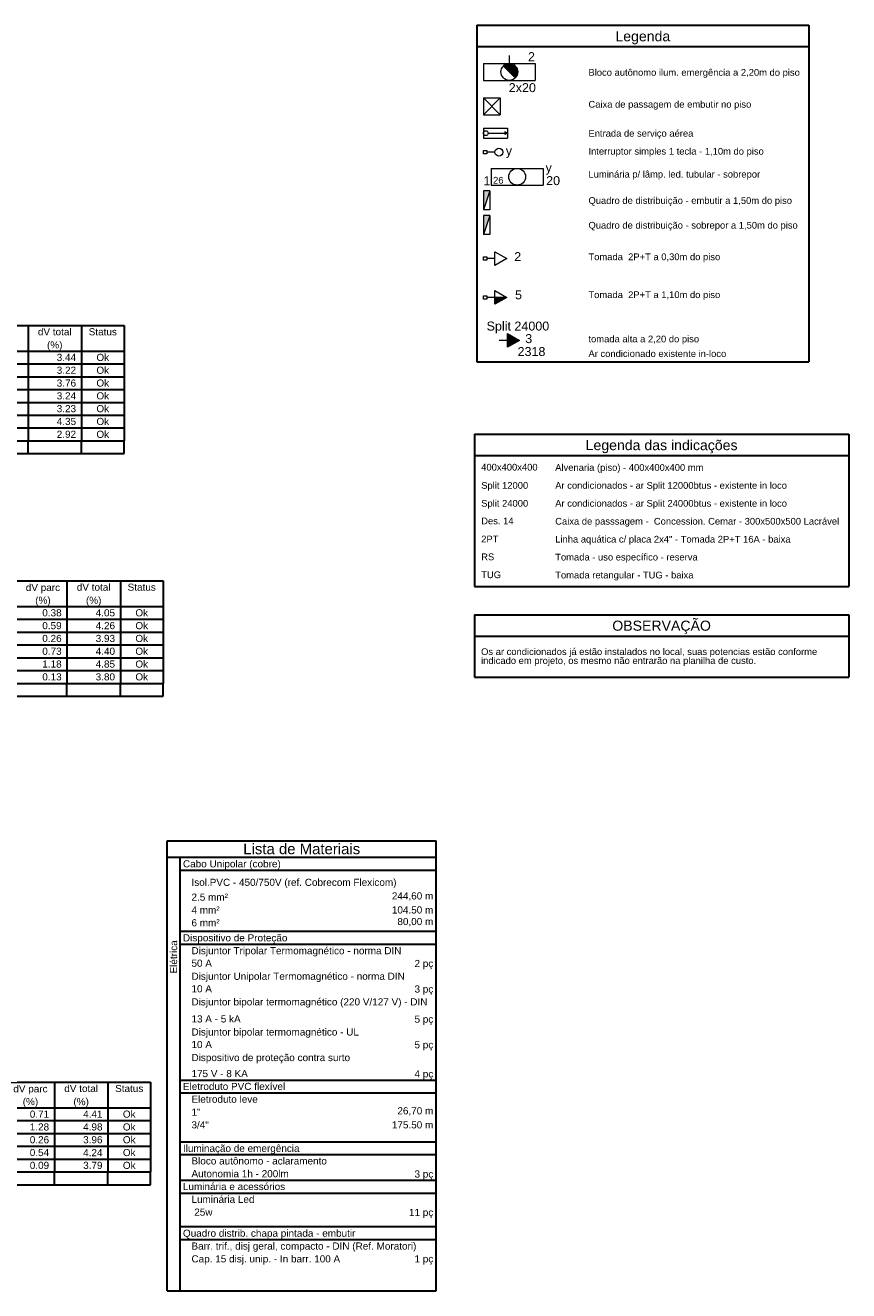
# Model space of a CAD drawing. Header units: metres. Extents: x -81 to 1042, y -541 to 334.
# Tile 67 of 130: x 370 to 394, y 158 to 196. Entities that reach past the tile are written whole.
import ezdxf

# ---------------------------------------------------------------- set-up
doc = ezdxf.new("R2010")
doc.units = ezdxf.units.M
for name, color, linetype, lineweight in [('DI-Linhas do quadro', 1, 'Continuous', 30), ('DI-Textos do quadro', 7, 'Continuous', 20), ('DI-Título do quadro', 1, 'Continuous', 30), ('EL-Pontos', 9, 'Continuous', 20), ('P-SIMBOL', 5, 'Continuous', 20)]:
    doc.layers.add(name, color=color, linetype=linetype, lineweight=lineweight)
doc.styles.add('Arial', font='arial.ttf', dxfattribs={"height": 0.025})

msp = doc.modelspace()

# ---------------------------------------------------------------- hatches: boundary and pattern name
at = {"layer": 'P-SIMBOL', "linetype": 'Continuous'}
for points in [[(383.834, 194.747), (384.188, 194.393), (384.011, 194.82)], [(383.834, 194.747), (383.843, 194.755), (383.851, 194.762), (383.862, 194.77), (383.874, 194.778), (383.879, 194.782), (383.884, 194.785), (383.887, 194.788), (383.893, 194.79), (383.909, 194.797), (383.916, 194.8), (383.929, 194.806), (383.939, 194.81), (383.948, 194.811), (383.965, 194.815), (383.972, 194.816), (383.98, 194.818), (384.011, 194.82)], [(384.188, 194.393), (384.206, 194.416), (384.214, 194.424), (384.22, 194.434), (384.232, 194.456), (384.237, 194.464), (384.241, 194.471), (384.243, 194.478), (384.245, 194.485), (384.249, 194.5), (384.251, 194.507), (384.255, 194.517), (384.257, 194.53), (384.258, 194.544), (384.26, 194.553), (384.26, 194.562), (384.26, 194.574), (384.26, 194.589), (384.259, 194.595), (384.258, 194.607), (384.257, 194.613), (384.255, 194.618), (384.254, 194.625), (384.252, 194.63), (384.25, 194.636), (384.248, 194.642), (384.246, 194.648), (384.244, 194.653), (384.245, 194.655), (384.243, 194.662), (384.241, 194.669), (384.239, 194.672), (384.238, 194.676), (384.235, 194.681), (384.233, 194.683), (384.231, 194.688), (384.226, 194.693), (384.223, 194.701), (384.22, 194.706), (384.217, 194.71), (384.214, 194.715), (384.212, 194.719), (384.208, 194.723), (384.205, 194.727), (384.2, 194.732), (384.193, 194.738), (384.189, 194.745), (384.185, 194.748), (384.181, 194.753), (384.174, 194.759), (384.168, 194.762), (384.163, 194.767), (384.158, 194.77), (384.155, 194.772), (384.148, 194.776), (384.144, 194.781), (384.135, 194.785), (384.13, 194.788), (384.125, 194.791), (384.121, 194.793), (384.118, 194.795), (384.114, 194.796), (384.111, 194.798), (384.1, 194.802), (384.093, 194.805), (384.09, 194.807), (384.087, 194.807), (384.085, 194.809), (384.08, 194.809), (384.077, 194.81), (384.074, 194.81), (384.07, 194.811), (384.063, 194.813), (384.057, 194.814), (384.052, 194.815), (384.046, 194.817), (384.011, 194.82)], [(383.956, 192.749), (383.874, 192.787), (383.874, 192.711)], [(383.429, 191.033), (383.241, 191.033), (383.241, 190.465)], [(383.429, 190.298), (383.241, 190.298), (383.241, 189.73)], [(383.582, 187.864), (383.937, 187.864), (383.582, 187.66)], [(383.955, 186.379), (384.31, 186.584), (383.955, 186.788)]]:
    msp.add_hatch(color=256, dxfattribs=at).paths.add_polyline_path(points)

# ---------------------------------------------------------------- linework, layer by layer
at = {"layer": 'DI-Linhas do quadro', "linetype": 'Continuous'}
for p, q in [((383.04, 195.958), (392.925, 195.958)), ((383.04, 195.958), (383.04, 185.947)), ((392.925, 195.958), (392.925, 185.947)), ((383.04, 195.325), (392.925, 195.325)), ((339.511, 187.027), (372.552, 187.027)), ((369.692, 187.027), (369.692, 183.596)), ((371.281, 187.027), (371.281, 183.596)), ((372.552, 187.027), (372.552, 183.596)), ((339.511, 186.265), (372.552, 186.265)), ((339.511, 185.884), (372.552, 185.884)), ((383.04, 185.947), (392.925, 185.947)), ((339.511, 185.502), (372.552, 185.502)), ((339.511, 185.121), (372.552, 185.121)), ((339.511, 184.74), (372.552, 184.74)), ((339.511, 184.359), (372.552, 184.359)), ((339.511, 183.977), (372.552, 183.977)), ((382.974, 183.791), (394.108, 183.791)), ((382.974, 183.791), (382.974, 179.258)), ((394.108, 183.791), (394.108, 179.258)), ((339.511, 183.596), (372.552, 183.596)), ((369.692, 183.215), (369.692, 183.596)), ((371.281, 183.215), (371.281, 183.596)), ((372.552, 183.215), (372.552, 183.596)), ((339.511, 183.215), (372.552, 183.215)), ((382.974, 183.158), (394.108, 183.158)), ((340.193, 179.428), (373.71, 179.428)), ((370.851, 179.428), (370.851, 176.378)), ((372.44, 179.428), (372.44, 176.378)), ((373.71, 179.428), (373.71, 176.378)), ((382.974, 179.258), (394.108, 179.258)), ((340.193, 178.666), (373.71, 178.666)), ((340.193, 178.285), (373.71, 178.285)), ((382.974, 178.418), (394.108, 178.418)), ((382.974, 178.418), (382.974, 176.56)), ((394.108, 178.418), (394.108, 176.56)), ((340.193, 177.903), (373.71, 177.903)), ((382.974, 177.785), (394.108, 177.785)), ((340.193, 177.522), (373.71, 177.522)), ((340.193, 177.141), (373.71, 177.141)), ((340.193, 176.76), (373.71, 176.76)), ((340.193, 176.378), (373.71, 176.378)), ((370.851, 175.997), (370.851, 176.378)), ((372.44, 175.997), (372.44, 176.378)), ((373.71, 175.997), (373.71, 176.378)), ((382.974, 176.56), (394.108, 176.56)), ((340.193, 175.997), (373.71, 175.997)), ((373.835, 171.694), (381.835, 171.694)), ((373.835, 158.31), (373.835, 171.694)), ((381.835, 158.31), (381.835, 171.694)), ((373.835, 171.207), (381.835, 171.207)), ((374.216, 171.207), (381.835, 171.207)), ((374.216, 158.31), (374.216, 171.207)), ((374.216, 170.826), (381.835, 170.826)), ((374.216, 169.003), (381.835, 169.003)), ((374.216, 168.622), (381.835, 168.622)), ((374.216, 164.576), (381.835, 164.576)), ((340.456, 164.513), (373.338, 164.513)), ((370.479, 164.513), (370.479, 161.845)), ((372.067, 164.513), (372.067, 161.845)), ((373.338, 164.513), (373.338, 161.845)), ((374.216, 164.194), (381.835, 164.194)), ((340.456, 163.751), (373.338, 163.751)), ((340.456, 163.37), (373.338, 163.37)), ((340.456, 162.988), (373.338, 162.988)), ((374.216, 162.741), (381.835, 162.741)), ((340.456, 162.607), (373.338, 162.607)), ((374.216, 162.359), (381.835, 162.359)), ((340.456, 162.226), (373.338, 162.226)), ((340.456, 161.845), (373.338, 161.845)), ((370.479, 161.463), (370.479, 161.845)), ((372.067, 161.463), (372.067, 161.845)), ((373.338, 161.463), (373.338, 161.845)), ((374.216, 161.597), (381.835, 161.597)), ((340.456, 161.463), (373.338, 161.463)), ((374.216, 161.216), (381.835, 161.216)), ((374.216, 160.216), (381.835, 160.216)), ((374.216, 159.834), (381.835, 159.834)), ((373.835, 158.31), (381.835, 158.31))]:
    msp.add_line(p, q, dxfattribs=at)
at = {"layer": 'P-SIMBOL'}
for p, q in [((384.011, 195.063), (384.011, 194.82)), ((383.241, 194.82), (384.782, 194.82)), ((383.241, 194.82), (383.241, 194.32)), ((383.834, 194.747), (384.188, 194.393)), ((384.782, 194.82), (384.782, 194.32)), ((383.241, 194.32), (384.782, 194.32)), ((383.241, 193.799), (383.741, 193.799)), ((383.241, 193.799), (383.241, 193.299)), ((383.241, 193.799), (383.741, 193.299)), ((383.741, 193.799), (383.241, 193.299)), ((383.741, 193.799), (383.741, 193.299)), ((383.241, 193.299), (383.741, 193.299)), ((383.241, 192.896), (383.241, 192.602)), ((383.241, 192.896), (383.956, 192.896)), ((383.956, 192.749), (383.874, 192.787)), ((383.874, 192.787), (383.874, 192.711)), ((383.956, 192.896), (383.956, 192.602)), ((383.241, 192.602), (383.956, 192.602)), ((383.382, 192.749), (383.874, 192.749)), ((383.956, 192.749), (383.874, 192.711)), ((383.241, 192.133), (383.241, 192.233)), ((383.241, 192.233), (383.341, 192.233)), ((383.341, 192.133), (383.241, 192.133)), ((383.341, 192.233), (383.341, 192.133)), ((383.583, 192.183), (383.341, 192.183)), ((383.476, 191.702), (385.017, 191.702)), ((383.476, 191.702), (383.476, 191.202)), ((385.017, 191.702), (385.017, 191.202)), ((383.429, 191.033), (383.241, 191.033)), ((383.241, 191.033), (383.241, 190.465)), ((383.429, 191.033), (383.241, 190.465)), ((383.429, 191.033), (383.429, 190.465)), ((383.476, 191.202), (385.017, 191.202)), ((383.429, 190.465), (383.241, 190.465)), ((383.429, 190.298), (383.241, 190.298)), ((383.241, 190.298), (383.241, 189.73)), ((383.429, 190.298), (383.241, 189.73)), ((383.429, 190.298), (383.429, 189.73)), ((383.429, 189.73), (383.241, 189.73)), ((383.241, 188.966), (383.241, 189.066)), ((383.241, 189.066), (383.341, 189.066)), ((383.341, 189.066), (383.341, 188.966)), ((383.582, 189.016), (383.341, 189.016)), ((383.582, 189.22), (383.937, 189.016)), ((383.582, 188.811), (383.582, 189.22)), ((383.937, 189.016), (383.582, 188.811)), ((383.341, 188.966), (383.241, 188.966)), ((383.241, 187.814), (383.241, 187.914)), ((383.241, 187.914), (383.341, 187.914)), ((383.341, 187.914), (383.341, 187.814)), ((383.582, 188.069), (383.937, 187.864)), ((383.582, 187.66), (383.582, 188.069)), ((383.341, 187.814), (383.241, 187.814)), ((383.582, 187.864), (383.341, 187.864)), ((383.937, 187.864), (383.582, 187.864)), ((383.937, 187.864), (383.582, 187.66)), ((383.955, 186.379), (383.955, 186.788)), ((383.955, 186.788), (384.31, 186.584)), ((383.955, 186.584), (383.714, 186.584)), ((384.31, 186.584), (383.955, 186.379))]:
    msp.add_line(p, q, dxfattribs=at)
for centre, radius in [((384.011, 194.57), 0.25), ((383.311, 192.749), 0.0708), ((383.701, 192.183), 0.118), ((384.246, 191.452), 0.25)]:
    msp.add_circle(centre, radius, dxfattribs=at)

# ---------------------------------------------------------------- texts
at = {"layer": 'DI-Textos do quadro', "line_spacing_factor": 0.798, "style": 'Arial'}
for s, insert, char_height, width, attachment_point in [('Bloco autônomo ilum. emergência a 2,20m do piso', (386.366, 194.396), 0.2, 11.28, 7), ('Caixa de passagem de embutir no piso', (386.366, 193.447), 0.2, 8.64, 7), ('Entrada de serviço aérea', (386.366, 192.583), 0.2, 5.76, 7), ('Interruptor simples 1 tecla - 1,10m do piso', (386.366, 192.05), 0.2, 10.32, 7), ('Luminária p/ lâmp. led. tubular - sobrepor', (386.366, 191.367), 0.2, 10.08, 7), ('Quadro de distribuição - embutir a 1,50m do piso', (386.366, 190.583), 0.2, 11.52, 7), ('Quadro de distribuição - sobrepor a 1,50m do piso', (386.366, 189.848), 0.2, 11.76, 7), ('Tomada  2P+T a 0,30m do piso', (386.366, 188.91), 0.2, 6.72, 7), ('Tomada  2P+T a 1,10m do piso', (386.366, 187.782), 0.2, 6.72, 7), ('dV total', (370.487, 186.731), 0.2118, 2.03328, 8), ('Status', (371.916, 186.731), 0.2118, 1.52496, 8), ('tomada alta a 2,20 do piso', (386.366, 186.466), 0.2, 6.24, 7), ('(%)', (370.487, 186.28), 0.2118, 0.76248, 8), ('Ar condicionado existente in-loco', (386.366, 186.086), 0.2, 6.24, 7), ('3.44', (371.122, 185.969), 0.2118, 1.01664, 9), ('Ok', (371.916, 185.969), 0.2118, 0.50832, 8), ('3.22', (371.122, 185.587), 0.2118, 1.01664, 9), ('Ok', (371.916, 185.587), 0.2118, 0.50832, 8), ('3.76', (371.122, 185.206), 0.2118, 1.01664, 9), ('Ok', (371.916, 185.206), 0.2118, 0.50832, 8), ('3.24', (371.122, 184.825), 0.2118, 1.01664, 9), ('Ok', (371.916, 184.825), 0.2118, 0.50832, 8), ('3.23', (371.122, 184.444), 0.2118, 1.01664, 9), ('Ok', (371.916, 184.444), 0.2118, 0.50832, 8), ('4.35', (371.122, 184.063), 0.2118, 1.01664, 9), ('Ok', (371.916, 184.063), 0.2118, 0.50832, 8), ('2.92', (371.122, 183.681), 0.2118, 1.01664, 9), ('Ok', (371.916, 183.681), 0.2118, 0.50832, 8), ('Alvenaria (piso) - 400x400x400 mm', (385.377, 182.642), 0.2, 7.92, 7), ('Ar condicionados - ar Split 12000btus - existente in loco', (385.377, 182.108), 0.2, 8.88, 7), ('Ar condicionados - ar Split 24000btus - existente in loco', (385.377, 181.575), 0.2, 8.88, 7), ('Caixa de passsagem -  Concession. Cemar - 300x500x500 Lacrável', (385.377, 181.042), 0.2, 14.88, 7), ('Linha aquática c/ placa 2x4" - Tomada 2P+T 16A - baixa', (385.377, 180.508), 0.2, 12.96, 7), ('Tomada - uso específico - reserva', (385.377, 179.975), 0.2, 7.92, 7), ('Tomada retangular - TUG - baixa', (385.377, 179.441), 0.2, 7.44, 7), ('dV parc', (370.136, 179.062), 0.2118, 1.77912, 8), ('dV total', (371.645, 179.132), 0.2118, 2.03328, 8), ('Status', (373.075, 179.132), 0.2118, 1.52496, 8), ('(%)', (370.136, 178.681), 0.2118, 0.76248, 8), ('(%)', (371.645, 178.681), 0.2118, 0.76248, 8), ('0.38', (370.692, 178.37), 0.2118, 1.01664, 9), ('4.05', (372.281, 178.37), 0.2118, 1.01664, 9), ('Ok', (373.075, 178.37), 0.2118, 0.50832, 8), ('0.59', (370.692, 177.988), 0.2118, 1.01664, 9), ('4.26', (372.281, 177.988), 0.2118, 1.01664, 9), ('Ok', (373.075, 177.988), 0.2118, 0.50832, 8), ('0.26', (370.692, 177.607), 0.2118, 1.01664, 9), ('3.93', (372.281, 177.607), 0.2118, 1.01664, 9), ('Ok', (373.075, 177.607), 0.2118, 0.50832, 8), ('0.73', (370.692, 177.226), 0.2118, 1.01664, 9), ('4.40', (372.281, 177.226), 0.2118, 1.01664, 9), ('Ok', (373.075, 177.226), 0.2118, 0.50832, 8), ('Os ar condicionados já estão instalados no local, suas potencias estão conforme indicado em projeto, os mesmo não entrarão na planilha de custo.', (383.171, 176.896), 0.2, 10.71042, 7), ('1.18', (370.692, 176.845), 0.2118, 1.01664, 9), ('4.85', (372.281, 176.845), 0.2118, 1.01664, 9), ('Ok', (373.075, 176.845), 0.2118, 0.50832, 8), ('0.13', (370.692, 176.464), 0.2118, 1.01664, 9), ('3.80', (372.281, 176.464), 0.2118, 1.01664, 9), ('Ok', (373.075, 176.464), 0.2118, 0.50832, 8), ('Cabo Unipolar (cobre)', (374.301, 170.841), 0.2118, 5.33736, 7), ('Isol.PVC - 450/750V (ref. Cobrecom Flexicom)', (374.555, 170.29), 0.2118, 11.18304, 7), ('2.5 mm²', (374.555, 169.91), 0.2118, 1.77912, 7), ('244,60 m', (381.75, 169.91), 0.2118, 2.03328, 9), ('4 mm²', (374.555, 169.529), 0.2118, 1.2708, 7), ('104.50 m', (381.75, 169.529), 0.2118, 2.03328, 9), ('6 mm²', (374.555, 169.148), 0.2118, 1.2708, 7), ('80,00 m', (381.75, 169.148), 0.2118, 2.03328, 9), ('Dispositivo de Proteção', (374.301, 168.637), 0.2118, 5.84568, 7), ('Disjuntor Tripolar Termomagnético - norma DIN', (374.555, 168.256), 0.2118, 11.4372, 7), ('50 A', (374.555, 167.944), 0.2118, 1.01664, 7), ('2 pç', (381.75, 167.874), 0.2118, 1.01664, 9), ('Disjuntor Unipolar Termomagnético - norma DIN', (374.555, 167.495), 0.2118, 11.4372, 7), ('10 A', (374.555, 167.184), 0.2118, 1.01664, 7), ('3 pç', (381.75, 167.114), 0.2118, 1.2708, 9), ('Disjuntor bipolar termomagnético (220 V/127 V) - DIN', (374.555, 166.733), 0.2118, 13.21632, 7), ('13 A - 5 kA', (374.555, 166.287), 0.2118, 2.79576, 7), ('5 pç', (381.75, 166.218), 0.2118, 1.07303, 9), ('Disjuntor bipolar termomagnético - UL', (374.555, 165.837), 0.2118, 9.40392, 7), ('10 A', (374.555, 165.525), 0.2118, 1.01664, 7), ('5 pç', (381.75, 165.456), 0.2118, 1.01664, 9), ('Dispositivo de proteção contra surto', (374.555, 165.075), 0.2118, 9.14976, 7), ('175 V - 8 KA', (374.555, 164.66), 0.2118, 3.04992, 7), ('Eletroduto PVC flexível', (374.301, 164.279), 0.2118, 5.84568, 7), ('4 pç', (381.75, 164.59), 0.2118, 1.2708, 9), ('dV parc', (369.764, 164.147), 0.2118, 1.77912, 8), ('dV total', (371.273, 164.217), 0.2118, 2.03328, 8), ('Status', (372.703, 164.217), 0.2118, 1.52496, 8), ('Eletroduto leve', (374.555, 163.898), 0.2118, 3.8124, 7), ('(%)', (369.764, 163.766), 0.2118, 0.76248, 8), ('(%)', (371.273, 163.766), 0.2118, 0.76248, 8), ('1"', (374.555, 163.517), 0.2118, 0.50832, 7), ('26,70 m', (381.75, 163.517), 0.2118, 1.77912, 9), ('0.71', (370.32, 163.455), 0.2118, 1.01664, 9), ('4.41', (371.908, 163.455), 0.2118, 1.01664, 9), ('Ok', (372.703, 163.455), 0.2118, 0.50832, 8), ('3/4"', (374.555, 163.135), 0.2118, 1.01664, 7), ('175.50 m', (381.75, 163.135), 0.2118, 2.03328, 9), ('1.28', (370.32, 163.073), 0.2118, 1.01664, 9), ('4.98', (371.908, 163.073), 0.2118, 1.01664, 9), ('Ok', (372.703, 163.073), 0.2118, 0.50832, 8), ('0.26', (370.32, 162.692), 0.2118, 1.01664, 9), ('3.96', (371.908, 162.692), 0.2118, 1.01664, 9), ('Ok', (372.703, 162.692), 0.2118, 0.50832, 8), ('Iluminação de emergência', (374.301, 162.374), 0.2118, 6.09984, 7), ('0.54', (370.32, 162.311), 0.2118, 1.01664, 9), ('4.24', (371.908, 162.311), 0.2118, 1.01664, 9), ('Ok', (372.703, 162.311), 0.2118, 0.50832, 8), ('Bloco autônomo - aclaramento', (374.555, 162.062), 0.2118, 7.11648, 7), ('0.09', (370.32, 161.93), 0.2118, 1.01664, 9), ('3.79', (371.908, 161.93), 0.2118, 1.01664, 9), ('Ok', (372.703, 161.93), 0.2118, 0.50832, 8), ('Autonomia 1h - 200lm', (374.555, 161.681), 0.2118, 5.0832, 7), ('3 pç', (381.75, 161.611), 0.2118, 1.2708, 9), ('Luminária e acessórios', (374.301, 161.3), 0.2118, 5.59152, 7), ('Luminária Led', (374.555, 160.919), 0.2118, 3.30408, 7), (' 25w', (374.555, 160.538), 0.2118, 2.79576, 7), ('11 pç', (381.75, 160.468), 0.2118, 1.2708, 9), ('Quadro distrib. chapa pintada - embutir', (374.301, 159.85), 0.2118, 9.91224, 7), ('Barr. trif., disj geral, compacto - DIN (Ref. Moratori)', (374.555, 159.468), 0.2118, 13.9788, 7), ('Cap. 15 disj. unip. - In barr. 100 A', (374.555, 159.087), 0.2118, 9.14976, 7), ('1 pç', (381.75, 159.087), 0.2118, 1.01664, 9)]:
    msp.add_mtext(s, dxfattribs=dict(at, insert=insert, char_height=char_height, width=width, attachment_point=attachment_point))
at = {"layer": 'DI-Textos do quadro', "insert": (374.132, 168.241), "char_height": 0.2118, "width": 2.03328, "attachment_point": 8, "rotation": 90.0002, "line_spacing_factor": 0.798, "style": 'Arial'}
msp.add_mtext('Elétrica', dxfattribs=at)
at = {"layer": 'DI-Título do quadro', "attachment_point": 8, "line_spacing_factor": 0.798, "style": 'Arial'}
for s, insert, char_height, width in [('Legenda', (387.983, 195.392), 0.3, 2.52), ('Legenda das indicações', (388.542, 183.225), 0.3, 7.92), ('OBSERVAÇÃO', (388.542, 177.853), 0.3, 7.92), ('Lista de Materiais', (377.835, 171.292), 0.3177, 6.86232)]:
    msp.add_mtext(s, dxfattribs=dict(at, insert=insert, char_height=char_height, width=width))
at = {"layer": 'EL-Pontos', "char_height": 0.2, "attachment_point": 7, "line_spacing_factor": 0.798, "style": 'Arial'}
for s, insert, width in [('400x400x400', (383.175, 182.708), 2.64), ('Split 12000', (383.175, 182.108), 2.64), ('Split 24000', (383.175, 181.575), 2.64), ('Des. 14', (383.175, 181.108), 1.68), ('2PT', (383.175, 180.574), 0.72), ('RS', (383.175, 180.041), 0.48), ('TUG', (383.175, 179.507), 0.72)]:
    msp.add_mtext(s, dxfattribs=dict(at, insert=insert, width=width))
at = {"layer": 'P-SIMBOL', "line_spacing_factor": 0.798, "style": 'Arial'}
for s, insert, char_height, width, attachment_point in [('2', (384.567, 194.891), 0.267, 0.32, 7), ('2x20', (383.994, 193.966), 0.2667, 1.28, 7), ('y', (383.906, 192.012), 0.267, 0.32, 7), ('y', (385.09, 191.511), 0.267, 0.32, 7), ('1', (383.241, 191.2), 0.267, 0.32, 7), ('26', (383.528, 191.245), 0.2, 0.48, 7), ('20', (385.107, 191.2), 0.2667, 0.64, 7), ('2', (384.26, 188.942), 0.267, 0.32, 8), ('5', (384.285, 187.802), 0.267, 0.32, 8), ('Split 24000', (384.267, 186.796), 0.26667, 3.52, 8), ('3', (384.589, 186.499), 0.267, 0.32, 8), ('2318', (384.671, 186.114), 0.2667, 1.28, 8)]:
    msp.add_mtext(s, dxfattribs=dict(at, insert=insert, char_height=char_height, width=width, attachment_point=attachment_point))

doc.saveas('drawing.dxf')
